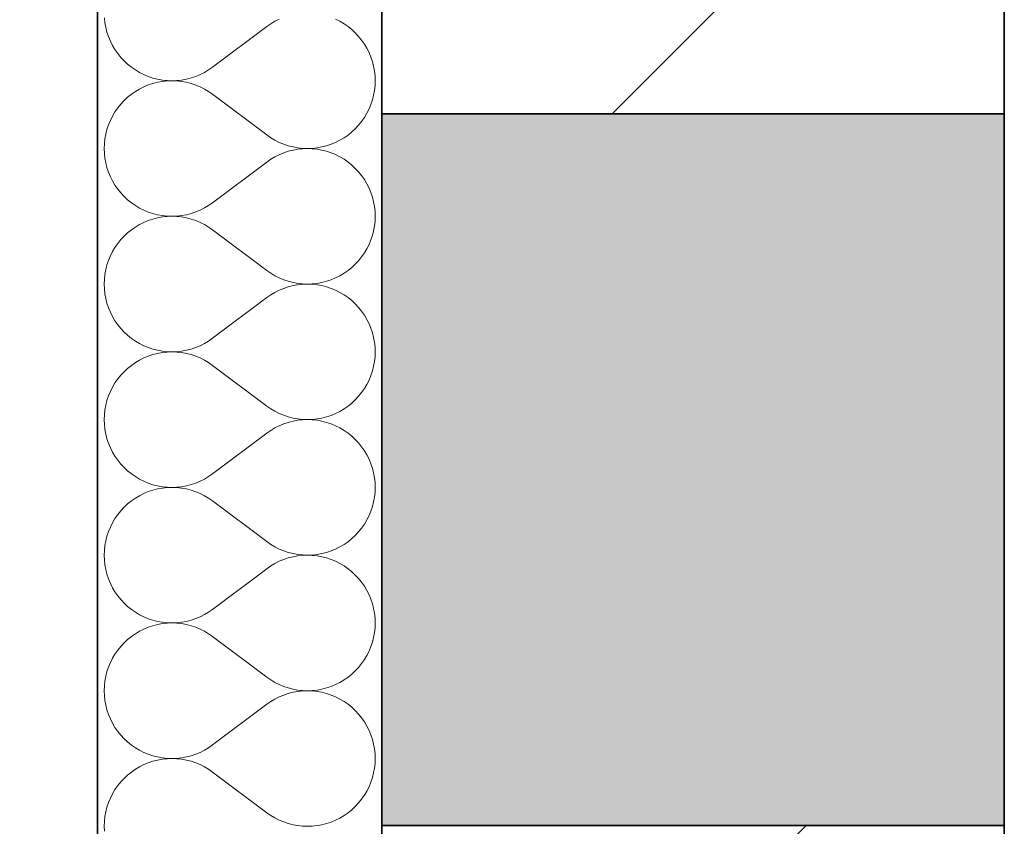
# Model space of a CAD drawing. Header units: millimetres. Extents: x 82175 to 237000, y 24756 to 471700.
# Tile 161 of 256: x 92576 to 93130, y 382178 to 382631. Entities that reach past the tile are written whole.
import ezdxf

# ---------------------------------------------------------------- set-up
doc = ezdxf.new("R2010")
doc.units = ezdxf.units.MM
for name, color, linetype in [('- A - ocieplenie', 8, 'Continuous'), ('Konstrukcja - Stropy', 8, 'Continuous'), ('Konstrukcja - Ściany zewnętrzne', 8, 'Continuous')]:
    doc.layers.add(name, color=color, linetype=linetype)
pattern_1 = [(45, (-135208.59, 662558.78), (-127.27922, 127.27922), [])]

# ---------------------------------------------------------------- blocks, each defined once
blk = doc.blocks.new('*X29')
at = {"layer": '- A - ocieplenie', "linetype": 'Continuous', "lineweight": 13, "ltscale": 100}
for p, q in [((19781.38, 392163.7), (19781.67, 392161)), ((19781.67, 392161), (19782.16, 392158.32)), ((19877.29, 392161.75), (19874.95, 392160.36)), ((19879.72, 392162.97), (19877.29, 392161.75)), ((19913.81, 392161.77), (19911.38, 392162.99)), ((19916.15, 392160.38), (19913.81, 392161.77)), ((19782.16, 392158.32), (19782.83, 392155.68)), ((19782.83, 392155.68), (19783.69, 392153.1)), ((19872.71, 392158.8), (19842.24, 392135.94)), ((19874.95, 392160.36), (19872.71, 392158.8)), ((19918.39, 392158.83), (19916.15, 392160.38)), ((19920.51, 392157.12), (19918.39, 392158.83)), ((19922.5, 392155.27), (19920.51, 392157.12)), ((19924.35, 392153.28), (19922.5, 392155.27)), ((19783.69, 392153.1), (19784.73, 392150.59)), ((19784.73, 392150.59), (19785.95, 392148.16)), ((19926.06, 392151.16), (19924.35, 392153.28)), ((19927.61, 392148.93), (19926.06, 392151.16)), ((19785.95, 392148.16), (19787.34, 392145.82)), ((19787.34, 392145.82), (19788.89, 392143.58)), ((19929, 392146.59), (19927.61, 392148.93)), ((19930.22, 392144.16), (19929, 392146.59)), ((19931.26, 392141.64), (19930.22, 392144.16)), ((19788.89, 392143.58), (19790.6, 392141.47)), ((19790.6, 392141.47), (19792.45, 392139.47)), ((19792.45, 392139.47), (19794.44, 392137.62)), ((19932.12, 392139.06), (19931.26, 392141.64)), ((19932.8, 392136.43), (19932.12, 392139.06)), ((19794.44, 392137.62), (19796.56, 392135.92)), ((19796.56, 392135.92), (19798.8, 392134.36)), ((19798.8, 392134.36), (19801.14, 392132.98)), ((19837.67, 392133), (19840, 392134.39)), ((19840, 392134.39), (19842.24, 392135.94)), ((19933.28, 392133.75), (19932.8, 392136.43)), ((19933.57, 392131.04), (19933.28, 392133.75)), ((19801.14, 392132.98), (19803.57, 392131.76)), ((19803.57, 392131.76), (19806.09, 392130.72)), ((19806.09, 392130.72), (19808.67, 392129.86)), ((19808.67, 392129.86), (19811.3, 392129.19)), ((19811.3, 392129.19), (19813.98, 392128.71)), ((19813.98, 392127.94), (19811.3, 392127.46)), ((19813.98, 392128.71), (19816.69, 392128.42)), ((19816.69, 392128.23), (19813.98, 392127.94)), ((19816.69, 392128.42), (19819.41, 392128.33)), ((19819.41, 392128.33), (19816.69, 392128.23)), ((19819.41, 392128.33), (19822.12, 392128.42)), ((19822.12, 392128.23), (19819.41, 392128.33)), ((19822.12, 392128.42), (19824.83, 392128.72)), ((19824.83, 392127.93), (19822.12, 392128.23)), ((19824.83, 392128.72), (19827.51, 392129.2)), ((19827.51, 392127.45), (19824.83, 392127.93)), ((19827.51, 392129.2), (19830.14, 392129.88)), ((19830.14, 392129.88), (19832.72, 392130.74)), ((19832.72, 392130.74), (19835.23, 392131.78)), ((19835.23, 392131.78), (19837.67, 392133)), ((19933.67, 392128.33), (19933.57, 392131.04)), ((19933.57, 392125.61), (19933.67, 392128.33)), ((19798.8, 392122.29), (19796.56, 392120.74)), ((19801.14, 392123.67), (19798.8, 392122.29)), ((19803.57, 392124.89), (19801.14, 392123.67)), ((19806.09, 392125.93), (19803.57, 392124.89)), ((19808.67, 392126.79), (19806.09, 392125.93)), ((19811.3, 392127.46), (19808.67, 392126.79)), ((19830.14, 392126.77), (19827.51, 392127.45)), ((19832.72, 392125.91), (19830.14, 392126.77)), ((19835.23, 392124.87), (19832.72, 392125.91)), ((19837.67, 392123.65), (19835.23, 392124.87)), ((19840, 392122.26), (19837.67, 392123.65)), ((19842.24, 392120.71), (19840, 392122.26)), ((19932.8, 392120.22), (19933.28, 392122.9)), ((19933.28, 392122.9), (19933.57, 392125.61)), ((19792.45, 392117.18), (19790.6, 392115.19)), ((19794.44, 392119.03), (19792.45, 392117.18)), ((19796.56, 392120.74), (19794.44, 392119.03)), ((19872.71, 392097.85), (19842.24, 392120.71)), ((19931.26, 392115.01), (19932.12, 392117.59)), ((19932.12, 392117.59), (19932.8, 392120.22)), ((19788.89, 392113.07), (19787.34, 392110.83)), ((19790.6, 392115.19), (19788.89, 392113.07)), ((19929, 392110.06), (19930.22, 392112.49)), ((19930.22, 392112.49), (19931.26, 392115.01)), ((19784.73, 392106.06), (19783.69, 392103.55)), ((19785.95, 392108.49), (19784.73, 392106.06)), ((19787.34, 392110.83), (19785.95, 392108.49)), ((19924.35, 392103.37), (19926.06, 392105.49)), ((19926.06, 392105.49), (19927.61, 392107.72)), ((19927.61, 392107.72), (19929, 392110.06)), ((19782.83, 392100.97), (19782.16, 392098.33)), ((19783.69, 392103.55), (19782.83, 392100.97)), ((19920.51, 392099.53), (19922.5, 392101.38)), ((19922.5, 392101.38), (19924.35, 392103.37)), ((19781.67, 392095.65), (19781.38, 392092.95)), ((19782.16, 392098.33), (19781.67, 392095.65)), ((19872.71, 392097.85), (19874.95, 392096.3)), ((19874.95, 392096.3), (19877.29, 392094.91)), ((19877.29, 392094.91), (19879.72, 392093.69)), ((19911.38, 392093.67), (19913.81, 392094.88)), ((19913.81, 392094.88), (19916.15, 392096.27)), ((19916.15, 392096.27), (19918.39, 392097.82)), ((19918.39, 392097.82), (19920.51, 392099.53)), ((19781.38, 392092.95), (19781.29, 392090.23)), ((19781.29, 392090.23), (19781.38, 392087.51)), ((19879.72, 392093.69), (19882.23, 392092.64)), ((19882.23, 392092.64), (19884.81, 392091.78)), ((19884.81, 392091.78), (19887.45, 392091.11)), ((19887.45, 392089.35), (19884.81, 392088.68)), ((19887.45, 392091.11), (19890.12, 392090.62)), ((19890.12, 392089.84), (19887.45, 392089.35)), ((19890.12, 392090.62), (19892.83, 392090.33)), ((19892.83, 392090.13), (19890.12, 392089.84)), ((19892.83, 392090.33), (19895.55, 392090.23)), ((19895.55, 392090.23), (19892.83, 392090.13)), ((19895.55, 392090.23), (19898.27, 392090.33)), ((19898.27, 392090.13), (19895.55, 392090.23)), ((19898.27, 392090.33), (19900.97, 392090.61)), ((19900.97, 392089.85), (19898.27, 392090.13)), ((19900.97, 392090.61), (19903.65, 392091.1)), ((19903.65, 392089.36), (19900.97, 392089.85)), ((19903.65, 392091.1), (19906.29, 392091.77)), ((19906.29, 392088.69), (19903.65, 392089.36)), ((19906.29, 392091.77), (19908.87, 392092.63)), ((19908.87, 392092.63), (19911.38, 392093.67)), ((19781.38, 392087.51), (19781.67, 392084.81)), ((19781.67, 392084.81), (19782.16, 392082.13)), ((19874.95, 392084.16), (19872.71, 392082.61)), ((19877.29, 392085.55), (19874.95, 392084.16)), ((19879.72, 392086.77), (19877.29, 392085.55)), ((19882.23, 392087.82), (19879.72, 392086.77)), ((19884.81, 392088.68), (19882.23, 392087.82)), ((19908.87, 392087.83), (19906.29, 392088.69)), ((19911.38, 392086.8), (19908.87, 392087.83)), ((19913.81, 392085.58), (19911.38, 392086.8)), ((19916.15, 392084.19), (19913.81, 392085.58)), ((19918.39, 392082.64), (19916.15, 392084.19)), ((19782.16, 392082.13), (19782.83, 392079.49)), ((19782.83, 392079.49), (19783.69, 392076.91)), ((19872.71, 392082.61), (19842.24, 392059.75)), ((19920.51, 392080.93), (19918.39, 392082.64)), ((19922.5, 392079.08), (19920.51, 392080.93)), ((19924.35, 392077.09), (19922.5, 392079.08)), ((19783.69, 392076.91), (19784.73, 392074.4)), ((19784.73, 392074.4), (19785.95, 392071.97)), ((19926.06, 392074.97), (19924.35, 392077.09)), ((19927.61, 392072.74), (19926.06, 392074.97)), ((19929, 392070.4), (19927.61, 392072.74)), ((19785.95, 392071.97), (19787.34, 392069.63)), ((19787.34, 392069.63), (19788.89, 392067.39)), ((19788.89, 392067.39), (19790.6, 392065.27)), ((19930.22, 392067.97), (19929, 392070.4)), ((19931.26, 392065.45), (19930.22, 392067.97)), ((19790.6, 392065.27), (19792.45, 392063.28)), ((19792.45, 392063.28), (19794.44, 392061.43)), ((19794.44, 392061.43), (19796.56, 392059.72)), ((19932.12, 392062.87), (19931.26, 392065.45)), ((19932.8, 392060.24), (19932.12, 392062.87)), ((19796.56, 392059.72), (19798.8, 392058.17)), ((19798.8, 392058.17), (19801.14, 392056.79)), ((19801.14, 392056.79), (19803.57, 392055.57)), ((19803.57, 392055.57), (19806.09, 392054.53)), ((19832.72, 392054.55), (19835.23, 392055.59)), ((19835.23, 392055.59), (19837.67, 392056.81)), ((19837.67, 392056.81), (19840, 392058.2)), ((19840, 392058.2), (19842.24, 392059.75)), ((19933.28, 392057.56), (19932.8, 392060.24)), ((19933.57, 392054.85), (19933.28, 392057.56)), ((19806.09, 392054.53), (19808.67, 392053.67)), ((19808.67, 392050.6), (19806.09, 392049.74)), ((19808.67, 392053.67), (19811.3, 392053)), ((19811.3, 392051.27), (19808.67, 392050.6)), ((19811.3, 392053), (19813.98, 392052.52)), ((19813.98, 392051.75), (19811.3, 392051.27)), ((19813.98, 392052.52), (19816.69, 392052.23)), ((19816.69, 392052.04), (19813.98, 392051.75)), ((19816.69, 392052.23), (19819.41, 392052.13)), ((19819.41, 392052.13), (19816.69, 392052.04)), ((19819.41, 392052.13), (19822.12, 392052.23)), ((19822.12, 392052.04), (19819.41, 392052.13)), ((19822.12, 392052.23), (19824.83, 392052.53)), ((19824.83, 392051.74), (19822.12, 392052.04)), ((19824.83, 392052.53), (19827.51, 392053.01)), ((19827.51, 392051.26), (19824.83, 392051.74)), ((19827.51, 392053.01), (19830.14, 392053.69)), ((19830.14, 392050.58), (19827.51, 392051.26)), ((19830.14, 392053.69), (19832.72, 392054.55)), ((19832.72, 392049.72), (19830.14, 392050.58)), ((19933.67, 392052.13), (19933.57, 392054.85)), ((19933.57, 392049.42), (19933.67, 392052.13)), ((19796.56, 392044.55), (19794.44, 392042.84)), ((19798.8, 392046.1), (19796.56, 392044.55)), ((19801.14, 392047.48), (19798.8, 392046.1)), ((19803.57, 392048.7), (19801.14, 392047.48)), ((19806.09, 392049.74), (19803.57, 392048.7)), ((19835.23, 392048.68), (19832.72, 392049.72)), ((19837.67, 392047.46), (19835.23, 392048.68)), ((19840, 392046.07), (19837.67, 392047.46)), ((19842.24, 392044.52), (19840, 392046.07)), ((19872.71, 392021.66), (19842.24, 392044.52)), ((19932.8, 392044.03), (19933.28, 392046.71)), ((19933.28, 392046.71), (19933.57, 392049.42)), ((19790.6, 392039), (19788.89, 392036.88)), ((19792.45, 392040.99), (19790.6, 392039)), ((19794.44, 392042.84), (19792.45, 392040.99)), ((19931.26, 392038.82), (19932.12, 392041.4)), ((19932.12, 392041.4), (19932.8, 392044.03)), ((19787.34, 392034.64), (19785.95, 392032.3)), ((19788.89, 392036.88), (19787.34, 392034.64)), ((19927.61, 392031.53), (19929, 392033.87)), ((19929, 392033.87), (19930.22, 392036.3)), ((19930.22, 392036.3), (19931.26, 392038.82)), ((19784.73, 392029.87), (19783.69, 392027.36)), ((19785.95, 392032.3), (19784.73, 392029.87)), ((19924.35, 392027.18), (19926.06, 392029.3)), ((19926.06, 392029.3), (19927.61, 392031.53)), ((19782.83, 392024.78), (19782.16, 392022.14)), ((19783.69, 392027.36), (19782.83, 392024.78)), ((19918.39, 392021.63), (19920.51, 392023.34)), ((19920.51, 392023.34), (19922.5, 392025.19)), ((19922.5, 392025.19), (19924.35, 392027.18)), ((19781.67, 392019.46), (19781.38, 392016.76)), ((19782.16, 392022.14), (19781.67, 392019.46)), ((19872.71, 392021.66), (19874.95, 392020.11)), ((19874.95, 392020.11), (19877.29, 392018.72)), ((19877.29, 392018.72), (19879.72, 392017.5)), ((19879.72, 392017.5), (19882.23, 392016.45)), ((19908.87, 392016.44), (19911.38, 392017.47)), ((19911.38, 392017.47), (19913.81, 392018.69)), ((19913.81, 392018.69), (19916.15, 392020.08)), ((19916.15, 392020.08), (19918.39, 392021.63)), ((19781.38, 392016.76), (19781.29, 392014.04)), ((19781.29, 392014.04), (19781.38, 392011.32)), ((19781.38, 392011.32), (19781.67, 392008.62)), ((19882.23, 392011.63), (19879.72, 392010.58)), ((19882.23, 392016.45), (19884.81, 392015.59)), ((19884.81, 392012.49), (19882.23, 392011.63)), ((19884.81, 392015.59), (19887.45, 392014.92)), ((19887.45, 392013.16), (19884.81, 392012.49)), ((19887.45, 392014.92), (19890.12, 392014.43)), ((19890.12, 392013.65), (19887.45, 392013.16)), ((19890.12, 392014.43), (19892.83, 392014.14)), ((19892.83, 392013.94), (19890.12, 392013.65)), ((19892.83, 392014.14), (19895.55, 392014.04)), ((19895.55, 392014.04), (19892.83, 392013.94)), ((19895.55, 392014.04), (19898.27, 392014.14)), ((19898.27, 392013.94), (19895.55, 392014.04)), ((19898.27, 392014.14), (19900.97, 392014.42)), ((19900.97, 392013.66), (19898.27, 392013.94)), ((19900.97, 392014.42), (19903.65, 392014.91)), ((19903.65, 392013.17), (19900.97, 392013.66)), ((19903.65, 392014.91), (19906.29, 392015.58)), ((19906.29, 392012.5), (19903.65, 392013.17)), ((19906.29, 392015.58), (19908.87, 392016.44)), ((19908.87, 392011.64), (19906.29, 392012.5)), ((19911.38, 392010.6), (19908.87, 392011.64)), ((19781.67, 392008.62), (19782.16, 392005.94)), ((19782.16, 392005.94), (19782.83, 392003.3)), ((19872.71, 392006.42), (19842.24, 391983.56)), ((19874.95, 392007.97), (19872.71, 392006.42)), ((19877.29, 392009.36), (19874.95, 392007.97)), ((19879.72, 392010.58), (19877.29, 392009.36)), ((19913.81, 392009.39), (19911.38, 392010.6)), ((19916.15, 392008), (19913.81, 392009.39)), ((19918.39, 392006.45), (19916.15, 392008)), ((19920.51, 392004.74), (19918.39, 392006.45)), ((19782.83, 392003.3), (19783.69, 392000.72)), ((19783.69, 392000.72), (19784.73, 391998.21)), ((19922.5, 392002.89), (19920.51, 392004.74)), ((19924.35, 392000.9), (19922.5, 392002.89)), ((19926.06, 391998.78), (19924.35, 392000.9)), ((19784.73, 391998.21), (19785.95, 391995.78)), ((19785.95, 391995.78), (19787.34, 391993.44)), ((19927.61, 391996.55), (19926.06, 391998.78)), ((19929, 391994.21), (19927.61, 391996.55)), ((19787.34, 391993.44), (19788.89, 391991.2)), ((19788.89, 391991.2), (19790.6, 391989.08)), ((19930.22, 391991.78), (19929, 391994.21)), ((19931.26, 391989.26), (19930.22, 391991.78)), ((19932.12, 391986.68), (19931.26, 391989.26)), ((19790.6, 391989.08), (19792.45, 391987.09)), ((19792.45, 391987.09), (19794.44, 391985.24)), ((19794.44, 391985.24), (19796.56, 391983.53)), ((19932.8, 391984.05), (19932.12, 391986.68)), ((19933.28, 391981.37), (19932.8, 391984.05)), ((19796.56, 391983.53), (19798.8, 391981.98)), ((19798.8, 391981.98), (19801.14, 391980.6)), ((19801.14, 391980.6), (19803.57, 391979.38)), ((19803.57, 391979.38), (19806.09, 391978.34)), ((19806.09, 391978.34), (19808.67, 391977.48)), ((19830.14, 391977.5), (19832.72, 391978.36)), ((19832.72, 391978.36), (19835.23, 391979.4)), ((19835.23, 391979.4), (19837.67, 391980.62)), ((19837.67, 391980.62), (19840, 391982.01)), ((19840, 391982.01), (19842.24, 391983.56)), ((19933.57, 391978.66), (19933.28, 391981.37)), ((19933.67, 391975.94), (19933.57, 391978.66)), ((19803.57, 391972.51), (19801.14, 391971.29)), ((19806.09, 391973.55), (19803.57, 391972.51)), ((19808.67, 391974.41), (19806.09, 391973.55)), ((19808.67, 391977.48), (19811.3, 391976.81)), ((19811.3, 391975.08), (19808.67, 391974.41)), ((19811.3, 391976.81), (19813.98, 391976.33)), ((19813.98, 391975.56), (19811.3, 391975.08)), ((19813.98, 391976.33), (19816.69, 391976.04)), ((19816.69, 391975.85), (19813.98, 391975.56)), ((19816.69, 391976.04), (19819.41, 391975.94)), ((19819.41, 391975.94), (19816.69, 391975.85)), ((19819.41, 391975.94), (19822.12, 391976.04)), ((19822.12, 391975.85), (19819.41, 391975.94)), ((19822.12, 391976.04), (19824.83, 391976.34)), ((19824.83, 391975.55), (19822.12, 391975.85)), ((19824.83, 391976.34), (19827.51, 391976.82)), ((19827.51, 391975.07), (19824.83, 391975.55)), ((19827.51, 391976.82), (19830.14, 391977.5)), ((19830.14, 391974.39), (19827.51, 391975.07)), ((19832.72, 391973.53), (19830.14, 391974.39)), ((19835.23, 391972.49), (19832.72, 391973.53)), ((19933.28, 391970.52), (19933.57, 391973.23)), ((19933.57, 391973.23), (19933.67, 391975.94)), ((19796.56, 391968.35), (19794.44, 391966.65)), ((19798.8, 391969.91), (19796.56, 391968.35)), ((19801.14, 391971.29), (19798.8, 391969.91)), ((19837.67, 391971.27), (19835.23, 391972.49)), ((19840, 391969.88), (19837.67, 391971.27)), ((19842.24, 391968.33), (19840, 391969.88)), ((19872.71, 391945.47), (19842.24, 391968.33)), ((19932.12, 391965.21), (19932.8, 391967.84)), ((19932.8, 391967.84), (19933.28, 391970.52)), ((19790.6, 391962.8), (19788.89, 391960.69)), ((19792.45, 391964.8), (19790.6, 391962.8)), ((19794.44, 391966.65), (19792.45, 391964.8)), ((19930.22, 391960.11), (19931.26, 391962.63)), ((19931.26, 391962.63), (19932.12, 391965.21)), ((19785.95, 391956.11), (19784.73, 391953.68)), ((19787.34, 391958.45), (19785.95, 391956.11)), ((19788.89, 391960.69), (19787.34, 391958.45)), ((19927.61, 391955.34), (19929, 391957.68)), ((19929, 391957.68), (19930.22, 391960.11)), ((19783.69, 391951.17), (19782.83, 391948.59)), ((19784.73, 391953.68), (19783.69, 391951.17)), ((19922.5, 391949), (19924.35, 391950.99)), ((19924.35, 391950.99), (19926.06, 391953.11)), ((19926.06, 391953.11), (19927.61, 391955.34)), ((19782.16, 391945.95), (19781.67, 391943.27)), ((19782.83, 391948.59), (19782.16, 391945.95)), ((19872.71, 391945.47), (19874.95, 391943.91)), ((19916.15, 391943.89), (19918.39, 391945.44)), ((19918.39, 391945.44), (19920.51, 391947.15)), ((19920.51, 391947.15), (19922.5, 391949)), ((19781.38, 391940.57), (19781.29, 391937.85)), ((19781.67, 391943.27), (19781.38, 391940.57)), ((19874.95, 391943.91), (19877.29, 391942.52)), ((19877.29, 391942.52), (19879.72, 391941.3)), ((19879.72, 391941.3), (19882.23, 391940.26)), ((19882.23, 391940.26), (19884.81, 391939.4)), ((19884.81, 391939.4), (19887.45, 391938.73)), ((19903.65, 391938.72), (19906.29, 391939.39)), ((19906.29, 391939.39), (19908.87, 391940.24)), ((19908.87, 391940.24), (19911.38, 391941.28)), ((19911.38, 391941.28), (19913.81, 391942.5)), ((19913.81, 391942.5), (19916.15, 391943.89)), ((19781.29, 391937.85), (19781.38, 391935.13)), ((19781.38, 391935.13), (19781.67, 391932.43)), ((19879.72, 391934.39), (19877.29, 391933.17)), ((19882.23, 391935.44), (19879.72, 391934.39)), ((19884.81, 391936.3), (19882.23, 391935.44)), ((19887.45, 391936.97), (19884.81, 391936.3)), ((19887.45, 391938.73), (19890.12, 391938.24)), ((19890.12, 391937.46), (19887.45, 391936.97)), ((19890.12, 391938.24), (19892.83, 391937.95)), ((19892.83, 391937.75), (19890.12, 391937.46)), ((19892.83, 391937.95), (19895.55, 391937.85)), ((19895.55, 391937.85), (19892.83, 391937.75)), ((19895.55, 391937.85), (19898.27, 391937.94)), ((19898.27, 391937.75), (19895.55, 391937.85)), ((19898.27, 391937.94), (19900.97, 391938.23)), ((19900.97, 391937.46), (19898.27, 391937.75)), ((19900.97, 391938.23), (19903.65, 391938.72)), ((19903.65, 391936.98), (19900.97, 391937.46)), ((19906.29, 391936.31), (19903.65, 391936.98)), ((19908.87, 391935.45), (19906.29, 391936.31)), ((19911.38, 391934.41), (19908.87, 391935.45)), ((19913.81, 391933.2), (19911.38, 391934.41)), ((19781.67, 391932.43), (19782.16, 391929.75)), ((19782.16, 391929.75), (19782.83, 391927.11)), ((19872.71, 391930.23), (19842.24, 391907.37)), ((19874.95, 391931.78), (19872.71, 391930.23)), ((19877.29, 391933.17), (19874.95, 391931.78)), ((19916.15, 391931.81), (19913.81, 391933.2)), ((19918.39, 391930.26), (19916.15, 391931.81)), ((19920.51, 391928.55), (19918.39, 391930.26)), ((19922.5, 391926.7), (19920.51, 391928.55)), ((19782.83, 391927.11), (19783.69, 391924.53)), ((19783.69, 391924.53), (19784.73, 391922.02)), ((19924.35, 391924.71), (19922.5, 391926.7)), ((19926.06, 391922.59), (19924.35, 391924.71)), ((19784.73, 391922.02), (19785.95, 391919.59)), ((19785.95, 391919.59), (19787.34, 391917.25)), ((19787.34, 391917.25), (19788.89, 391915.01)), ((19927.61, 391920.36), (19926.06, 391922.59)), ((19929, 391918.02), (19927.61, 391920.36)), ((19930.22, 391915.59), (19929, 391918.02)), ((19788.89, 391915.01), (19790.6, 391912.89)), ((19790.6, 391912.89), (19792.45, 391910.9)), ((19931.26, 391913.07), (19930.22, 391915.59)), ((19932.12, 391910.49), (19931.26, 391913.07)), ((19792.45, 391910.9), (19794.44, 391909.05)), ((19794.44, 391909.05), (19796.56, 391907.34)), ((19796.56, 391907.34), (19798.8, 391905.79)), ((19840, 391905.82), (19842.24, 391907.37)), ((19932.8, 391907.86), (19932.12, 391910.49)), ((19933.28, 391905.18), (19932.8, 391907.86)), ((19798.8, 391905.79), (19801.14, 391904.41)), ((19801.14, 391904.41), (19803.57, 391903.19)), ((19803.57, 391903.19), (19806.09, 391902.15)), ((19806.09, 391902.15), (19808.67, 391901.29)), ((19808.67, 391901.29), (19811.3, 391900.62)), ((19811.3, 391900.62), (19813.98, 391900.14)), ((19824.83, 391900.15), (19827.51, 391900.63)), ((19827.51, 391900.63), (19830.14, 391901.31)), ((19830.14, 391901.31), (19832.72, 391902.17)), ((19832.72, 391902.17), (19835.23, 391903.21)), ((19835.23, 391903.21), (19837.67, 391904.43)), ((19837.67, 391904.43), (19840, 391905.82)), ((19933.57, 391902.47), (19933.28, 391905.18)), ((19933.67, 391899.75), (19933.57, 391902.47)), ((19801.14, 391895.1), (19798.8, 391893.72)), ((19803.57, 391896.32), (19801.14, 391895.1)), ((19806.09, 391897.36), (19803.57, 391896.32)), ((19808.67, 391898.22), (19806.09, 391897.36)), ((19811.3, 391898.89), (19808.67, 391898.22)), ((19813.98, 391899.37), (19811.3, 391898.89)), ((19813.98, 391900.14), (19816.69, 391899.85)), ((19816.69, 391899.66), (19813.98, 391899.37)), ((19816.69, 391899.85), (19819.41, 391899.75)), ((19819.41, 391899.75), (19816.69, 391899.66)), ((19819.41, 391899.75), (19822.12, 391899.85)), ((19822.12, 391899.66), (19819.41, 391899.75)), ((19822.12, 391899.85), (19824.83, 391900.15)), ((19824.83, 391899.36), (19822.12, 391899.66)), ((19827.51, 391898.88), (19824.83, 391899.36)), ((19830.14, 391898.2), (19827.51, 391898.88)), ((19832.72, 391897.34), (19830.14, 391898.2)), ((19835.23, 391896.3), (19832.72, 391897.34)), ((19837.67, 391895.08), (19835.23, 391896.3)), ((19840, 391893.69), (19837.67, 391895.08)), ((19933.28, 391894.33), (19933.57, 391897.04)), ((19933.57, 391897.04), (19933.67, 391899.75)), ((19794.44, 391890.46), (19792.45, 391888.6)), ((19796.56, 391892.16), (19794.44, 391890.46)), ((19798.8, 391893.72), (19796.56, 391892.16)), ((19842.24, 391892.14), (19840, 391893.69)), ((19872.71, 391869.28), (19842.24, 391892.14)), ((19932.12, 391889.02), (19932.8, 391891.65)), ((19932.8, 391891.65), (19933.28, 391894.33)), ((19788.89, 391884.5), (19787.34, 391882.26)), ((19790.6, 391886.61), (19788.89, 391884.5)), ((19792.45, 391888.6), (19790.6, 391886.61)), ((19929, 391881.49), (19930.22, 391883.92)), ((19930.22, 391883.92), (19931.26, 391886.44)), ((19931.26, 391886.44), (19932.12, 391889.02)), ((19785.95, 391879.92), (19784.73, 391877.49)), ((19787.34, 391882.26), (19785.95, 391879.92)), ((19926.06, 391876.92), (19927.61, 391879.15)), ((19927.61, 391879.15), (19929, 391881.49)), ((19783.69, 391874.98), (19782.83, 391872.4)), ((19784.73, 391877.49), (19783.69, 391874.98)), ((19922.5, 391872.81), (19924.35, 391874.8)), ((19924.35, 391874.8), (19926.06, 391876.92)), ((19782.16, 391869.76), (19781.67, 391867.08)), ((19782.83, 391872.4), (19782.16, 391869.76)), ((19872.71, 391869.28), (19874.95, 391867.72)), ((19874.95, 391867.72), (19877.29, 391866.33)), ((19913.81, 391866.31), (19916.15, 391867.7)), ((19916.15, 391867.7), (19918.39, 391869.25)), ((19918.39, 391869.25), (19920.51, 391870.95)), ((19920.51, 391870.95), (19922.5, 391872.81)), ((19781.38, 391864.38), (19781.29, 391861.66)), ((19781.67, 391867.08), (19781.38, 391864.38)), ((19877.29, 391866.33), (19879.72, 391865.11)), ((19879.72, 391865.11), (19882.23, 391864.07)), ((19882.23, 391864.07), (19884.81, 391863.21)), ((19884.81, 391863.21), (19887.45, 391862.54)), ((19887.45, 391862.54), (19890.12, 391862.05)), ((19890.12, 391862.05), (19892.83, 391861.76)), ((19892.83, 391861.76), (19895.55, 391861.66)), ((19895.55, 391861.66), (19898.27, 391861.75)), ((19898.27, 391861.75), (19900.97, 391862.04)), ((19900.97, 391862.04), (19903.65, 391862.52)), ((19903.65, 391862.52), (19906.29, 391863.2)), ((19906.29, 391863.2), (19908.87, 391864.05)), ((19908.87, 391864.05), (19911.38, 391865.09)), ((19911.38, 391865.09), (19913.81, 391866.31)), ((19781.29, 391861.66), (19781.38, 391858.94)), ((19781.38, 391858.94), (19781.67, 391856.24)), ((19781.67, 391856.24), (19782.16, 391853.56)), ((19877.29, 391856.98), (19874.95, 391855.59)), ((19879.72, 391858.2), (19877.29, 391856.98)), ((19882.23, 391859.25), (19879.72, 391858.2)), ((19884.81, 391860.11), (19882.23, 391859.25)), ((19887.45, 391860.78), (19884.81, 391860.11)), ((19890.12, 391861.27), (19887.45, 391860.78)), ((19892.83, 391861.56), (19890.12, 391861.27)), ((19895.55, 391861.66), (19892.83, 391861.56)), ((19898.27, 391861.56), (19895.55, 391861.66)), ((19900.97, 391861.27), (19898.27, 391861.56)), ((19903.65, 391860.79), (19900.97, 391861.27)), ((19906.29, 391860.12), (19903.65, 391860.79)), ((19908.87, 391859.26), (19906.29, 391860.12)), ((19911.38, 391858.22), (19908.87, 391859.26)), ((19913.81, 391857.01), (19911.38, 391858.22)), ((19916.15, 391855.62), (19913.81, 391857.01)), ((19782.16, 391853.56), (19782.83, 391850.92)), ((19782.83, 391850.92), (19783.69, 391848.34)), ((19872.71, 391854.04), (19842.24, 391831.18)), ((19874.95, 391855.59), (19872.71, 391854.04)), ((19918.39, 391854.07), (19916.15, 391855.62)), ((19920.51, 391852.36), (19918.39, 391854.07)), ((19922.5, 391850.51), (19920.51, 391852.36)), ((19783.69, 391848.34), (19784.73, 391845.83)), ((19784.73, 391845.83), (19785.95, 391843.39)), ((19924.35, 391848.52), (19922.5, 391850.51)), ((19926.06, 391846.4), (19924.35, 391848.52)), ((19927.61, 391844.17), (19926.06, 391846.4)), ((19785.95, 391843.39), (19787.34, 391841.06)), ((19787.34, 391841.06), (19788.89, 391838.82)), ((19929, 391841.83), (19927.61, 391844.17)), ((19930.22, 391839.39), (19929, 391841.83)), ((19788.89, 391838.82), (19790.6, 391836.7)), ((19790.6, 391836.7), (19792.45, 391834.71)), ((19792.45, 391834.71), (19794.44, 391832.86)), ((19931.26, 391836.88), (19930.22, 391839.39)), ((19932.12, 391834.3), (19931.26, 391836.88)), ((19932.8, 391831.66), (19932.12, 391834.3)), ((19794.44, 391832.86), (19796.56, 391831.15)), ((19796.56, 391831.15), (19798.8, 391829.6)), ((19798.8, 391829.6), (19801.14, 391828.22)), ((19837.67, 391828.24), (19840, 391829.63)), ((19840, 391829.63), (19842.24, 391831.18)), ((19933.28, 391828.99), (19932.8, 391831.66)), ((19933.57, 391826.28), (19933.28, 391828.99)), ((19801.14, 391828.22), (19803.57, 391827)), ((19803.57, 391827), (19806.09, 391825.96)), ((19806.09, 391825.96), (19808.67, 391825.1)), ((19808.67, 391825.1), (19811.3, 391824.43)), ((19811.3, 391824.43), (19813.98, 391823.95)), ((19813.98, 391823.18), (19811.3, 391822.7)), ((19813.98, 391823.95), (19816.69, 391823.66)), ((19816.69, 391823.47), (19813.98, 391823.18)), ((19816.69, 391823.66), (19819.41, 391823.56)), ((19819.41, 391823.56), (19816.69, 391823.47)), ((19819.41, 391823.56), (19822.12, 391823.66)), ((19822.12, 391823.46), (19819.41, 391823.56)), ((19822.12, 391823.66), (19824.83, 391823.96)), ((19824.83, 391823.17), (19822.12, 391823.46)), ((19824.83, 391823.96), (19827.51, 391824.44)), ((19827.51, 391822.69), (19824.83, 391823.17)), ((19827.51, 391824.44), (19830.14, 391825.11)), ((19830.14, 391825.11), (19832.72, 391825.98)), ((19832.72, 391825.98), (19835.23, 391827.02)), ((19835.23, 391827.02), (19837.67, 391828.24)), ((19933.67, 391823.56), (19933.57, 391826.28)), ((19933.57, 391820.84), (19933.67, 391823.56)), ((19798.8, 391817.52), (19796.56, 391815.97)), ((19801.14, 391818.91), (19798.8, 391817.52)), ((19803.57, 391820.13), (19801.14, 391818.91)), ((19806.09, 391821.17), (19803.57, 391820.13)), ((19808.67, 391822.03), (19806.09, 391821.17)), ((19811.3, 391822.7), (19808.67, 391822.03)), ((19830.14, 391822.01), (19827.51, 391822.69)), ((19832.72, 391821.15), (19830.14, 391822.01)), ((19835.23, 391820.11), (19832.72, 391821.15)), ((19837.67, 391818.89), (19835.23, 391820.11)), ((19840, 391817.5), (19837.67, 391818.89)), ((19842.24, 391815.94), (19840, 391817.5)), ((19932.8, 391815.46), (19933.28, 391818.14)), ((19933.28, 391818.14), (19933.57, 391820.84)), ((19792.45, 391812.41), (19790.6, 391810.42)), ((19794.44, 391814.27), (19792.45, 391812.41)), ((19796.56, 391815.97), (19794.44, 391814.27)), ((19872.71, 391793.09), (19842.24, 391815.94)), ((19931.26, 391810.25), (19932.12, 391812.83)), ((19932.12, 391812.83), (19932.8, 391815.46)), ((19788.89, 391808.31), (19787.34, 391806.07)), ((19790.6, 391810.42), (19788.89, 391808.31)), ((19929, 391805.3), (19930.22, 391807.73)), ((19930.22, 391807.73), (19931.26, 391810.25)), ((19784.73, 391801.3), (19783.69, 391798.79)), ((19785.95, 391803.73), (19784.73, 391801.3)), ((19787.34, 391806.07), (19785.95, 391803.73)), ((19926.06, 391800.73), (19927.61, 391802.96)), ((19927.61, 391802.96), (19929, 391805.3)), ((19782.83, 391796.21), (19782.16, 391793.57)), ((19783.69, 391798.79), (19782.83, 391796.21)), ((19920.51, 391794.76), (19922.5, 391796.62)), ((19922.5, 391796.62), (19924.35, 391798.61)), ((19924.35, 391798.61), (19926.06, 391800.73)), ((19781.67, 391790.89), (19781.38, 391788.19)), ((19782.16, 391793.57), (19781.67, 391790.89)), ((19872.71, 391793.09), (19874.95, 391791.53)), ((19874.95, 391791.53), (19877.29, 391790.14)), ((19877.29, 391790.14), (19879.72, 391788.92)), ((19911.38, 391788.9), (19913.81, 391790.12)), ((19913.81, 391790.12), (19916.15, 391791.51)), ((19916.15, 391791.51), (19918.39, 391793.06)), ((19918.39, 391793.06), (19920.51, 391794.76)), ((19781.38, 391788.19), (19781.29, 391785.47)), ((19781.29, 391785.47), (19781.38, 391782.75)), ((19879.72, 391788.92), (19882.23, 391787.88)), ((19882.23, 391787.88), (19884.81, 391787.02)), ((19884.81, 391787.02), (19887.45, 391786.34)), ((19887.45, 391784.59), (19884.81, 391783.92)), ((19887.45, 391786.34), (19890.12, 391785.86)), ((19890.12, 391785.08), (19887.45, 391784.59)), ((19890.12, 391785.86), (19892.83, 391785.57)), ((19892.83, 391785.37), (19890.12, 391785.08)), ((19892.83, 391785.57), (19895.55, 391785.47)), ((19895.55, 391785.47), (19892.83, 391785.37)), ((19895.55, 391785.47), (19898.27, 391785.56)), ((19898.27, 391785.37), (19895.55, 391785.47)), ((19898.27, 391785.56), (19900.97, 391785.85)), ((19900.97, 391785.08), (19898.27, 391785.37)), ((19900.97, 391785.85), (19903.65, 391786.33)), ((19903.65, 391784.6), (19900.97, 391785.08)), ((19903.65, 391786.33), (19906.29, 391787.01)), ((19906.29, 391783.93), (19903.65, 391784.6)), ((19906.29, 391787.01), (19908.87, 391787.86)), ((19908.87, 391787.86), (19911.38, 391788.9)), ((19781.38, 391782.75), (19781.67, 391780.04)), ((19781.67, 391780.04), (19782.16, 391777.37)), ((19874.95, 391779.4), (19872.71, 391777.85)), ((19877.29, 391780.79), (19874.95, 391779.4)), ((19879.72, 391782.01), (19877.29, 391780.79)), ((19882.23, 391783.06), (19879.72, 391782.01)), ((19884.81, 391783.92), (19882.23, 391783.06)), ((19908.87, 391783.07), (19906.29, 391783.93)), ((19911.38, 391782.03), (19908.87, 391783.07)), ((19913.81, 391780.82), (19911.38, 391782.03)), ((19916.15, 391779.43), (19913.81, 391780.82)), ((19918.39, 391777.88), (19916.15, 391779.43)), ((19782.16, 391777.37), (19782.83, 391774.73)), ((19782.83, 391774.73), (19783.69, 391772.15)), ((19872.71, 391777.85), (19842.24, 391754.99)), ((19920.51, 391776.17), (19918.39, 391777.88)), ((19922.5, 391774.32), (19920.51, 391776.17)), ((19924.35, 391772.33), (19922.5, 391774.32)), ((19783.69, 391772.15), (19784.73, 391769.64)), ((19784.73, 391769.64), (19785.95, 391767.2)), ((19926.06, 391770.21), (19924.35, 391772.33)), ((19927.61, 391767.98), (19926.06, 391770.21)), ((19929, 391765.64), (19927.61, 391767.98)), ((19785.95, 391767.2), (19787.34, 391764.87)), ((19787.34, 391764.87), (19788.89, 391762.63)), ((19788.89, 391762.63), (19790.6, 391760.51)), ((19930.22, 391763.2), (19929, 391765.64)), ((19931.26, 391760.69), (19930.22, 391763.2)), ((19790.6, 391760.51), (19792.45, 391758.52)), ((19792.45, 391758.52), (19794.44, 391756.67)), ((19794.44, 391756.67), (19796.56, 391754.96)), ((19932.12, 391758.11), (19931.26, 391760.69)), ((19932.8, 391755.47), (19932.12, 391758.11)), ((19796.56, 391754.96), (19798.8, 391753.41)), ((19798.8, 391753.41), (19801.14, 391752.03)), ((19801.14, 391752.03), (19803.57, 391750.81)), ((19835.23, 391750.83), (19837.67, 391752.05)), ((19837.67, 391752.05), (19840, 391753.44)), ((19840, 391753.44), (19842.24, 391754.99)), ((19933.28, 391752.8), (19932.8, 391755.47)), ((19933.57, 391750.09), (19933.28, 391752.8)), ((19803.57, 391750.81), (19806.09, 391749.77)), ((19806.09, 391749.77), (19808.67, 391748.91)), ((19808.67, 391745.84), (19806.09, 391744.98)), ((19808.67, 391748.91), (19811.3, 391748.24)), ((19811.3, 391746.51), (19808.67, 391745.84)), ((19811.3, 391748.24), (19813.98, 391747.76)), ((19813.98, 391746.99), (19811.3, 391746.51)), ((19813.98, 391747.76), (19816.69, 391747.47)), ((19816.69, 391747.28), (19813.98, 391746.99)), ((19816.69, 391747.47), (19819.41, 391747.37)), ((19819.41, 391747.37), (19816.69, 391747.28)), ((19819.41, 391747.37), (19822.12, 391747.47)), ((19822.12, 391747.27), (19819.41, 391747.37)), ((19822.12, 391747.47), (19824.83, 391747.76)), ((19824.83, 391746.98), (19822.12, 391747.27)), ((19824.83, 391747.76), (19827.51, 391748.25)), ((19827.51, 391746.5), (19824.83, 391746.98)), ((19827.51, 391748.25), (19830.14, 391748.92)), ((19830.14, 391745.82), (19827.51, 391746.5)), ((19830.14, 391748.92), (19832.72, 391749.79)), ((19832.72, 391744.96), (19830.14, 391745.82)), ((19832.72, 391749.79), (19835.23, 391750.83)), ((19933.67, 391747.37), (19933.57, 391750.09)), ((19933.57, 391744.65), (19933.67, 391747.37)), ((19798.8, 391741.33), (19796.56, 391739.78)), ((19801.14, 391742.72), (19798.8, 391741.33)), ((19803.57, 391743.94), (19801.14, 391742.72)), ((19806.09, 391744.98), (19803.57, 391743.94)), ((19835.23, 391743.92), (19832.72, 391744.96)), ((19837.67, 391742.7), (19835.23, 391743.92)), ((19840, 391741.31), (19837.67, 391742.7)), ((19842.24, 391739.75), (19840, 391741.31)), ((19932.8, 391739.27), (19933.28, 391741.95)), ((19933.28, 391741.95), (19933.57, 391744.65)), ((19792.45, 391736.22), (19790.6, 391734.23)), ((19794.44, 391738.08), (19792.45, 391736.22)), ((19796.56, 391739.78), (19794.44, 391738.08)), ((19872.71, 391716.9), (19842.24, 391739.75)), ((19931.26, 391734.05), (19932.12, 391736.64)), ((19932.12, 391736.64), (19932.8, 391739.27)), ((19787.34, 391729.88), (19785.95, 391727.54)), ((19788.89, 391732.12), (19787.34, 391729.88)), ((19790.6, 391734.23), (19788.89, 391732.12)), ((19927.61, 391726.77), (19929, 391729.11)), ((19929, 391729.11), (19930.22, 391731.54)), ((19930.22, 391731.54), (19931.26, 391734.05)), ((19784.73, 391725.11), (19783.69, 391722.6)), ((19785.95, 391727.54), (19784.73, 391725.11)), ((19924.35, 391722.42), (19926.06, 391724.54)), ((19926.06, 391724.54), (19927.61, 391726.77)), ((19782.83, 391720.01), (19782.16, 391717.38)), ((19783.69, 391722.6), (19782.83, 391720.01)), ((19918.39, 391716.87), (19920.51, 391718.57)), ((19920.51, 391718.57), (19922.5, 391720.43)), ((19922.5, 391720.43), (19924.35, 391722.42)), ((19781.67, 391714.7), (19781.38, 391712)), ((19782.16, 391717.38), (19781.67, 391714.7)), ((19872.71, 391716.9), (19874.95, 391715.34)), ((19874.95, 391715.34), (19877.29, 391713.95)), ((19877.29, 391713.95), (19879.72, 391712.73)), ((19879.72, 391712.73), (19882.23, 391711.69)), ((19908.87, 391711.67), (19911.38, 391712.71)), ((19911.38, 391712.71), (19913.81, 391713.93)), ((19913.81, 391713.93), (19916.15, 391715.32)), ((19916.15, 391715.32), (19918.39, 391716.87)), ((19781.38, 391712), (19781.29, 391709.28)), ((19781.29, 391709.28), (19781.38, 391706.56)), ((19882.23, 391711.69), (19884.81, 391710.83)), ((19884.81, 391710.83), (19887.45, 391710.15)), ((19887.45, 391710.15), (19890.12, 391709.67)), ((19890.12, 391709.67), (19892.83, 391709.38)), ((19892.83, 391709.38), (19895.55, 391709.28)), ((19895.55, 391709.28), (19898.27, 391709.37)), ((19898.27, 391709.37), (19900.97, 391709.66)), ((19900.97, 391709.66), (19903.65, 391710.14)), ((19903.65, 391710.14), (19906.29, 391710.82)), ((19906.29, 391710.82), (19908.87, 391711.67))]:
    blk.add_line(p, q, dxfattribs=at)

msp = doc.modelspace()

# ---------------------------------------------------------------- hatches: boundary and pattern name
at = {"layer": 'Konstrukcja - Ściany zewnętrzne', "linetype": 'Continuous', "lineweight": 13}
h = msp.add_hatch(dxfattribs=at)
h.set_pattern_fill('Bloczki_ceramiczne_0002', color=8, style=0, pattern_type=2)
h.set_pattern_definition(pattern_1)
h.paths.add_polyline_path([(93129.91, 383458.07), (92779.91, 383458.07), (92779.91, 382578.07), (93129.91, 382578.07)])
msp.add_hatch(color=8, dxfattribs=at).paths.add_polyline_path([(93129.91, 382578.07), (92779.91, 382578.07), (92779.91, 382178.07), (93129.91, 382178.07)])
h = msp.add_hatch(dxfattribs=at)
h.set_pattern_fill('Bloczki_ceramiczne_0002', color=8, style=0, pattern_type=2)
h.set_pattern_definition(pattern_1)
h.paths.add_polyline_path([(93129.91, 382178.07), (92779.91, 382178.07), (92779.91, 381298.07), (93129.91, 381298.07)])

# ---------------------------------------------------------------- linework, layer by layer
at = {"layer": '- A - ocieplenie', "color": 8, "linetype": 'Continuous', "lineweight": 35, "ltscale": 100, "flags": 128}
for points in [[(92619.92, 386531.04), (92619.92, 378955.27)], [(92779.92, 378955.27), (92779.92, 386531.04)]]:
    msp.add_lwpolyline(points, dxfattribs=at)
at = {"color": 8, "linetype": 'Continuous', "lineweight": 35, "ltscale": 100, "flags": 128}
for points in [[(92779.91, 383458.07), (92779.91, 382578.07)], [(93129.91, 382578.07), (93129.91, 383458.07)], [(92779.91, 382178.07), (92779.91, 381298.07)], [(93129.91, 381298.07), (93129.91, 382178.07)]]:
    msp.add_lwpolyline(points, dxfattribs=at)
at = {"layer": 'Konstrukcja - Stropy', "color": 8, "linetype": 'Continuous', "lineweight": 13, "ltscale": 100, "flags": 128}
for points in [[(86119.98, 373370.84), (92642.83, 373370.84), (92779.92, 378499), (92779.92, 386151.07), (86119.98, 386151.07)], [(86119.98, 373370.84), (92779.92, 373362.06), (92779.92, 378499), (92779.92, 386151.07), (86119.98, 386151.07)]]:
    msp.add_lwpolyline(points, close=True, dxfattribs=at)
at = {"layer": 'Konstrukcja - Ściany zewnętrzne', "color": 8, "linetype": 'Continuous', "lineweight": 35, "ltscale": 100}
for p, q in [((92959.91, 382578.07), (92779.91, 382578.07)), ((93009.91, 382578.07), (92959.91, 382578.07)), ((93129.91, 382578.07), (93009.91, 382578.07)), ((92959.91, 382178.07), (92779.91, 382178.07)), ((93009.91, 382178.07), (92959.91, 382178.07)), ((93129.91, 382178.07), (93009.91, 382178.07))]:
    msp.add_line(p, q, dxfattribs=at)
at = {"layer": 'Konstrukcja - Ściany zewnętrzne', "color": 8, "linetype": 'Continuous', "lineweight": 35, "ltscale": 100, "flags": 128}
for points in [[(92779.91, 382578.07), (92779.91, 382178.07)], [(93129.91, 382178.07), (93129.91, 382578.07)]]:
    msp.add_lwpolyline(points, dxfattribs=at)

# ---------------------------------------------------------------- block references
at = {"color": 8, "linetype": 'Continuous', "lineweight": 20, "ltscale": 100}
msp.add_blockref('*X29', (72842.44, -9531.59), dxfattribs=at)

doc.saveas('drawing.dxf')
